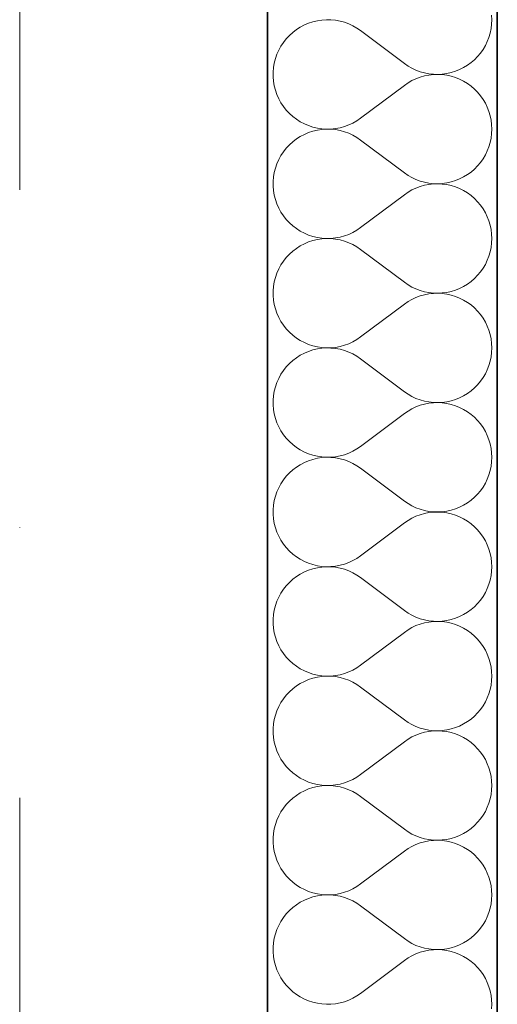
# Model space of a CAD drawing. Header units: millimetres. Extents: x -34676 to 172266, y 39940 to 476087.
# Tile 140 of 256: x 50058 to 50308, y 291950 to 292465. Entities that reach past the tile are written whole.
import ezdxf

# ---------------------------------------------------------------- set-up
doc = ezdxf.new("R2010")
doc.units = ezdxf.units.MM
doc.header["$MEASUREMENT"] = 0
doc.linetypes.add('Kropki i Kreski', pattern=[6.702778, 3.527778, -1.763889, 0, -1.411111])
for name, color, linetype in [('#podkład', 252, 'Continuous'), ('- A - ocieplenie', 7, 'Continuous'), ('Konstrukcja - Siatka mod', 7, 'Continuous'), ('Konstrukcja - Ściany zewnętrzne', 7, 'Continuous')]:
    doc.layers.add(name, color=color, linetype=linetype)

# ---------------------------------------------------------------- blocks, each defined once
blk = doc.blocks.new('UHYGFFFF')
at = {"layer": '- A - ocieplenie', "color": 252, "linetype": 'Continuous', "lineweight": 35, "ltscale": 100}
for p, q in [((49917.1, 396062.63), (49917.1, 399445.2)), ((49797.1, 399325.2), (49797.1, 396062.63))]:
    blk.add_line(p, q, dxfattribs=at)
at = {"layer": '- A - ocieplenie', "color": 252, "linetype": 'Continuous', "lineweight": 13, "ltscale": 100}
for p, q in [((49823.07, 398604.13), (49820.75, 398603.58)), ((49825.43, 398604.49), (49823.07, 398604.13)), ((49827.81, 398604.65), (49825.43, 398604.49)), ((49830.2, 398604.61), (49827.81, 398604.65)), ((49832.57, 398604.37), (49830.2, 398604.61)), ((49834.92, 398603.93), (49832.57, 398604.37)), ((49914.24, 398604.66), (49914.14, 398607)), ((49914.14, 398602.32), (49914.24, 398604.66)), ((49812.16, 398599.51), (49810.26, 398598.06)), ((49814.17, 398600.79), (49812.16, 398599.51)), ((49816.28, 398601.9), (49814.17, 398600.79)), ((49818.48, 398602.84), (49816.28, 398601.9)), ((49820.75, 398603.58), (49818.48, 398602.84)), ((49837.22, 398603.3), (49834.92, 398603.93)), ((49839.46, 398602.48), (49837.22, 398603.3)), ((49841.63, 398601.48), (49839.46, 398602.48)), ((49843.7, 398600.3), (49841.63, 398601.48)), ((49845.67, 398598.94), (49843.7, 398600.3)), ((49845.67, 398598.94), (49868.52, 398581.8)), ((49913.38, 398597.7), (49913.86, 398599.99)), ((49913.86, 398599.99), (49914.14, 398602.32)), ((49806.86, 398594.72), (49805.38, 398592.84)), ((49808.49, 398596.46), (49806.86, 398594.72)), ((49810.26, 398598.06), (49808.49, 398596.46)), ((49911.87, 398593.27), (49912.72, 398595.45)), ((49912.72, 398595.45), (49913.38, 398597.7)), ((49802.92, 398588.76), (49801.95, 398586.58)), ((49804.06, 398590.85), (49802.92, 398588.76)), ((49805.38, 398592.84), (49804.06, 398590.85)), ((49908.31, 398587.23), (49909.66, 398589.14)), ((49909.66, 398589.14), (49910.85, 398591.16)), ((49910.85, 398591.16), (49911.87, 398593.27)), ((49801.17, 398584.33), (49800.57, 398582.01)), ((49801.95, 398586.58), (49801.17, 398584.33)), ((49903.38, 398582.24), (49905.16, 398583.77)), ((49905.16, 398583.77), (49906.8, 398585.43)), ((49906.8, 398585.43), (49908.31, 398587.23)), ((49800.18, 398579.66), (49799.98, 398577.28)), ((49800.57, 398582.01), (49800.18, 398579.66)), ((49868.52, 398581.8), (49870.45, 398580.47)), ((49870.45, 398580.47), (49872.49, 398579.31)), ((49872.49, 398579.31), (49874.61, 398578.32)), ((49895.21, 398577.73), (49897.39, 398578.6)), ((49897.39, 398578.6), (49899.48, 398579.65)), ((49899.48, 398579.65), (49901.48, 398580.87)), ((49901.48, 398580.87), (49903.38, 398582.24)), ((49799.98, 398577.28), (49799.98, 398574.89)), ((49799.98, 398574.89), (49800.18, 398572.52)), ((49874.61, 398573.86), (49872.49, 398572.87)), ((49874.61, 398578.32), (49876.8, 398577.5)), ((49876.8, 398574.68), (49874.61, 398573.86)), ((49876.8, 398577.5), (49879.06, 398576.86)), ((49879.06, 398575.31), (49876.8, 398574.68)), ((49879.06, 398576.86), (49881.36, 398576.41)), ((49881.36, 398575.76), (49879.06, 398575.31)), ((49881.36, 398576.41), (49883.69, 398576.16)), ((49883.69, 398576.02), (49881.36, 398575.76)), ((49883.69, 398576.16), (49886.03, 398576.09)), ((49886.03, 398576.09), (49883.69, 398576.02)), ((49886.03, 398576.09), (49888.37, 398576.22)), ((49888.37, 398575.96), (49886.03, 398576.09)), ((49888.37, 398576.22), (49890.69, 398576.53)), ((49890.69, 398575.64), (49888.37, 398575.96)), ((49890.69, 398576.53), (49892.97, 398577.04)), ((49892.97, 398575.14), (49890.69, 398575.64)), ((49892.97, 398577.04), (49895.21, 398577.73)), ((49895.21, 398574.45), (49892.97, 398575.14)), ((49897.39, 398573.57), (49895.21, 398574.45)), ((49899.48, 398572.53), (49897.39, 398573.57)), ((49800.18, 398572.52), (49800.57, 398570.16)), ((49800.57, 398570.16), (49801.17, 398567.85)), ((49845.67, 398553.23), (49868.52, 398570.37)), ((49870.45, 398571.7), (49868.52, 398570.37)), ((49872.49, 398572.87), (49870.45, 398571.7)), ((49901.48, 398571.31), (49899.48, 398572.53)), ((49903.38, 398569.93), (49901.48, 398571.31)), ((49905.16, 398568.41), (49903.38, 398569.93)), ((49906.8, 398566.74), (49905.16, 398568.41)), ((49801.17, 398567.85), (49801.95, 398565.6)), ((49801.95, 398565.6), (49802.92, 398563.41)), ((49802.92, 398563.41), (49804.06, 398561.32)), ((49908.31, 398564.95), (49906.8, 398566.74)), ((49909.66, 398563.03), (49908.31, 398564.95)), ((49910.85, 398561.01), (49909.66, 398563.03)), ((49804.06, 398561.32), (49805.38, 398559.33)), ((49805.38, 398559.33), (49806.86, 398557.46)), ((49911.87, 398558.91), (49910.85, 398561.01)), ((49912.72, 398556.72), (49911.87, 398558.91)), ((49806.86, 398557.46), (49808.49, 398555.72)), ((49808.49, 398555.72), (49810.26, 398554.11)), ((49810.26, 398554.11), (49812.16, 398552.67)), ((49812.16, 398552.67), (49814.17, 398551.38)), ((49843.7, 398551.88), (49845.67, 398553.23)), ((49913.38, 398554.48), (49912.72, 398556.72)), ((49913.86, 398552.18), (49913.38, 398554.48)), ((49814.17, 398551.38), (49816.28, 398550.27)), ((49816.28, 398550.27), (49818.48, 398549.34)), ((49818.48, 398549.34), (49820.75, 398548.59)), ((49820.75, 398548.59), (49823.07, 398548.04)), ((49823.07, 398548.04), (49825.43, 398547.68)), ((49825.43, 398547.68), (49827.81, 398547.53)), ((49827.81, 398547.51), (49825.43, 398547.35)), ((49827.81, 398547.53), (49830.2, 398547.57)), ((49830.2, 398547.47), (49827.81, 398547.51)), ((49830.2, 398547.57), (49832.57, 398547.8)), ((49832.57, 398547.8), (49834.92, 398548.24)), ((49834.92, 398548.24), (49837.22, 398548.87)), ((49837.22, 398548.87), (49839.46, 398549.69)), ((49839.46, 398549.69), (49841.63, 398550.7)), ((49841.63, 398550.7), (49843.7, 398551.88)), ((49914.14, 398549.86), (49913.86, 398552.18)), ((49914.24, 398547.52), (49914.14, 398549.86)), ((49914.14, 398545.18), (49914.24, 398547.52)), ((49812.16, 398542.37), (49810.26, 398540.92)), ((49814.17, 398543.65), (49812.16, 398542.37)), ((49816.28, 398544.76), (49814.17, 398543.65)), ((49818.48, 398545.69), (49816.28, 398544.76)), ((49820.75, 398546.44), (49818.48, 398545.69)), ((49823.07, 398546.99), (49820.75, 398546.44)), ((49825.43, 398547.35), (49823.07, 398546.99)), ((49832.57, 398547.23), (49830.2, 398547.47)), ((49834.92, 398546.79), (49832.57, 398547.23)), ((49837.22, 398546.16), (49834.92, 398546.79)), ((49839.46, 398545.34), (49837.22, 398546.16)), ((49841.63, 398544.34), (49839.46, 398545.34)), ((49843.7, 398543.15), (49841.63, 398544.34)), ((49845.67, 398541.8), (49843.7, 398543.15)), ((49913.38, 398540.56), (49913.86, 398542.85)), ((49913.86, 398542.85), (49914.14, 398545.18)), ((49806.86, 398537.57), (49805.38, 398535.7)), ((49808.49, 398539.32), (49806.86, 398537.57)), ((49810.26, 398540.92), (49808.49, 398539.32)), ((49845.67, 398541.8), (49868.52, 398524.66)), ((49911.87, 398536.13), (49912.72, 398538.31)), ((49912.72, 398538.31), (49913.38, 398540.56)), ((49804.06, 398533.71), (49802.92, 398531.62)), ((49805.38, 398535.7), (49804.06, 398533.71)), ((49909.66, 398532), (49910.85, 398534.02)), ((49910.85, 398534.02), (49911.87, 398536.13)), ((49801.17, 398527.18), (49800.57, 398524.87)), ((49801.95, 398529.44), (49801.17, 398527.18)), ((49802.92, 398531.62), (49801.95, 398529.44)), ((49905.16, 398526.62), (49906.8, 398528.29)), ((49906.8, 398528.29), (49908.31, 398530.09)), ((49908.31, 398530.09), (49909.66, 398532)), ((49800.18, 398522.52), (49799.98, 398520.14)), ((49800.57, 398524.87), (49800.18, 398522.52)), ((49868.52, 398524.66), (49870.45, 398523.33)), ((49870.45, 398523.33), (49872.49, 398522.17)), ((49872.49, 398522.17), (49874.61, 398521.17)), ((49897.39, 398521.46), (49899.48, 398522.51)), ((49899.48, 398522.51), (49901.48, 398523.72)), ((49901.48, 398523.72), (49903.38, 398525.1)), ((49903.38, 398525.1), (49905.16, 398526.62)), ((49799.98, 398520.14), (49799.98, 398517.75)), ((49799.98, 398517.75), (49800.18, 398515.37)), ((49874.61, 398516.72), (49872.49, 398515.72)), ((49874.61, 398521.17), (49876.8, 398520.35)), ((49876.8, 398517.54), (49874.61, 398516.72)), ((49876.8, 398520.35), (49879.06, 398519.72)), ((49879.06, 398518.17), (49876.8, 398517.54)), ((49879.06, 398519.72), (49881.36, 398519.27)), ((49881.36, 398518.62), (49879.06, 398518.17)), ((49881.36, 398519.27), (49883.69, 398519.01)), ((49883.69, 398518.88), (49881.36, 398518.62)), ((49883.69, 398519.01), (49886.03, 398518.95)), ((49886.03, 398518.94), (49883.69, 398518.88)), ((49886.03, 398518.95), (49888.37, 398519.07)), ((49888.37, 398518.82), (49886.03, 398518.94)), ((49888.37, 398519.07), (49890.69, 398519.39)), ((49890.69, 398518.5), (49888.37, 398518.82)), ((49890.69, 398519.39), (49892.97, 398519.9)), ((49892.97, 398517.99), (49890.69, 398518.5)), ((49892.97, 398519.9), (49895.21, 398520.59)), ((49895.21, 398517.3), (49892.97, 398517.99)), ((49895.21, 398520.59), (49897.39, 398521.46)), ((49897.39, 398516.43), (49895.21, 398517.3)), ((49800.18, 398515.37), (49800.57, 398513.02)), ((49800.57, 398513.02), (49801.17, 398510.71)), ((49845.67, 398496.09), (49868.52, 398513.23)), ((49870.45, 398514.56), (49868.52, 398513.23)), ((49872.49, 398515.72), (49870.45, 398514.56)), ((49899.48, 398515.38), (49897.39, 398516.43)), ((49901.48, 398514.17), (49899.48, 398515.38)), ((49903.38, 398512.79), (49901.48, 398514.17)), ((49905.16, 398511.27), (49903.38, 398512.79)), ((49801.17, 398510.71), (49801.95, 398508.45)), ((49801.95, 398508.45), (49802.92, 398506.27)), ((49906.8, 398509.6), (49905.16, 398511.27)), ((49908.31, 398507.8), (49906.8, 398509.6)), ((49909.66, 398505.89), (49908.31, 398507.8)), ((49802.92, 398506.27), (49804.06, 398504.18)), ((49804.06, 398504.18), (49805.38, 398502.19)), ((49805.38, 398502.19), (49806.86, 398500.32)), ((49910.85, 398503.87), (49909.66, 398505.89)), ((49911.87, 398501.76), (49910.85, 398503.87)), ((49912.72, 398499.58), (49911.87, 398501.76)), ((49806.86, 398500.32), (49808.49, 398498.57)), ((49808.49, 398498.57), (49810.26, 398496.97)), ((49810.26, 398496.97), (49812.16, 398495.52)), ((49843.7, 398494.74), (49845.67, 398496.09)), ((49913.38, 398497.33), (49912.72, 398499.58)), ((49913.86, 398495.04), (49913.38, 398497.33)), ((49812.16, 398495.52), (49814.17, 398494.24)), ((49814.17, 398494.24), (49816.28, 398493.13)), ((49816.28, 398493.13), (49818.48, 398492.2)), ((49818.48, 398492.2), (49820.75, 398491.45)), ((49820.75, 398491.45), (49823.07, 398490.9)), ((49823.07, 398490.9), (49825.43, 398490.54)), ((49832.57, 398490.66), (49834.92, 398491.1)), ((49834.92, 398491.1), (49837.22, 398491.73)), ((49837.22, 398491.73), (49839.46, 398492.55)), ((49839.46, 398492.55), (49841.63, 398493.55)), ((49841.63, 398493.55), (49843.7, 398494.74)), ((49914.14, 398492.71), (49913.86, 398495.04)), ((49914.24, 398490.37), (49914.14, 398492.71)), ((49814.17, 398486.51), (49812.16, 398485.22)), ((49816.28, 398487.62), (49814.17, 398486.51)), ((49818.48, 398488.55), (49816.28, 398487.62)), ((49820.75, 398489.29), (49818.48, 398488.55)), ((49823.07, 398489.85), (49820.75, 398489.29)), ((49825.43, 398490.21), (49823.07, 398489.85)), ((49825.43, 398490.54), (49827.81, 398490.38)), ((49827.81, 398490.36), (49825.43, 398490.21)), ((49827.81, 398490.38), (49830.2, 398490.42)), ((49830.2, 398490.32), (49827.81, 398490.36)), ((49830.2, 398490.42), (49832.57, 398490.66)), ((49832.57, 398490.09), (49830.2, 398490.32)), ((49834.92, 398489.65), (49832.57, 398490.09)), ((49837.22, 398489.02), (49834.92, 398489.65)), ((49839.46, 398488.2), (49837.22, 398489.02)), ((49841.63, 398487.19), (49839.46, 398488.2)), ((49843.7, 398486.01), (49841.63, 398487.19)), ((49845.67, 398484.66), (49843.7, 398486.01)), ((49913.86, 398485.71), (49914.14, 398488.03)), ((49914.14, 398488.03), (49914.24, 398490.37)), ((49808.49, 398482.17), (49806.86, 398480.43)), ((49810.26, 398483.78), (49808.49, 398482.17)), ((49812.16, 398485.22), (49810.26, 398483.78)), ((49845.67, 398484.66), (49868.52, 398467.52)), ((49911.87, 398478.98), (49912.72, 398481.17)), ((49912.72, 398481.17), (49913.38, 398483.41)), ((49913.38, 398483.41), (49913.86, 398485.71)), ((49804.06, 398476.57), (49802.92, 398474.48)), ((49805.38, 398478.56), (49804.06, 398476.57)), ((49806.86, 398480.43), (49805.38, 398478.56)), ((49909.66, 398474.86), (49910.85, 398476.88)), ((49910.85, 398476.88), (49911.87, 398478.98)), ((49801.95, 398472.29), (49801.17, 398470.04)), ((49802.92, 398474.48), (49801.95, 398472.29)), ((49905.16, 398469.48), (49906.8, 398471.15)), ((49906.8, 398471.15), (49908.31, 398472.94)), ((49908.31, 398472.94), (49909.66, 398474.86)), ((49800.18, 398465.37), (49799.98, 398463)), ((49800.57, 398467.73), (49800.18, 398465.37)), ((49801.17, 398470.04), (49800.57, 398467.73)), ((49868.52, 398467.52), (49870.45, 398466.19)), ((49870.45, 398466.19), (49872.49, 398465.02)), ((49897.39, 398464.32), (49899.48, 398465.36)), ((49899.48, 398465.36), (49901.48, 398466.58)), ((49901.48, 398466.58), (49903.38, 398467.96)), ((49903.38, 398467.96), (49905.16, 398469.48)), ((49799.98, 398463), (49799.98, 398460.61)), ((49799.98, 398460.61), (49800.18, 398458.23)), ((49872.49, 398465.02), (49874.61, 398464.03)), ((49874.61, 398464.03), (49876.8, 398463.21)), ((49876.8, 398460.39), (49874.61, 398459.57)), ((49876.8, 398463.21), (49879.06, 398462.58)), ((49879.06, 398461.03), (49876.8, 398460.39)), ((49879.06, 398462.58), (49881.36, 398462.13)), ((49881.36, 398461.48), (49879.06, 398461.03)), ((49881.36, 398462.13), (49883.69, 398461.87)), ((49883.69, 398461.73), (49881.36, 398461.48)), ((49883.69, 398461.87), (49886.03, 398461.8)), ((49886.03, 398461.8), (49883.69, 398461.73)), ((49886.03, 398461.8), (49888.37, 398461.93)), ((49888.37, 398461.67), (49886.03, 398461.8)), ((49888.37, 398461.93), (49890.69, 398462.25)), ((49890.69, 398461.36), (49888.37, 398461.67)), ((49890.69, 398462.25), (49892.97, 398462.75)), ((49892.97, 398460.85), (49890.69, 398461.36)), ((49892.97, 398462.75), (49895.21, 398463.44)), ((49895.21, 398460.16), (49892.97, 398460.85)), ((49895.21, 398463.44), (49897.39, 398464.32)), ((49897.39, 398459.29), (49895.21, 398460.16)), ((49800.18, 398458.23), (49800.57, 398455.88)), ((49800.57, 398455.88), (49801.17, 398453.56)), ((49845.67, 398438.94), (49868.52, 398456.09)), ((49870.45, 398457.42), (49868.52, 398456.09)), ((49872.49, 398458.58), (49870.45, 398457.42)), ((49874.61, 398459.57), (49872.49, 398458.58)), ((49899.48, 398458.24), (49897.39, 398459.29)), ((49901.48, 398457.02), (49899.48, 398458.24)), ((49903.38, 398455.65), (49901.48, 398457.02)), ((49905.16, 398454.12), (49903.38, 398455.65)), ((49801.17, 398453.56), (49801.95, 398451.31)), ((49801.95, 398451.31), (49802.92, 398449.13)), ((49906.8, 398452.46), (49905.16, 398454.12)), ((49908.31, 398450.66), (49906.8, 398452.46)), ((49909.66, 398448.75), (49908.31, 398450.66)), ((49802.92, 398449.13), (49804.06, 398447.04)), ((49804.06, 398447.04), (49805.38, 398445.05)), ((49805.38, 398445.05), (49806.86, 398443.17)), ((49910.85, 398446.73), (49909.66, 398448.75)), ((49911.87, 398444.62), (49910.85, 398446.73)), ((49912.72, 398442.44), (49911.87, 398444.62)), ((49806.86, 398443.17), (49808.49, 398441.43)), ((49808.49, 398441.43), (49810.26, 398439.83)), ((49810.26, 398439.83), (49812.16, 398438.38)), ((49913.38, 398440.19), (49912.72, 398442.44)), ((49913.86, 398437.9), (49913.38, 398440.19)), ((49812.16, 398438.38), (49814.17, 398437.1)), ((49814.17, 398437.1), (49816.28, 398435.99)), ((49816.28, 398435.99), (49818.48, 398435.05)), ((49818.48, 398435.05), (49820.75, 398434.31)), ((49834.92, 398433.96), (49837.22, 398434.59)), ((49837.22, 398434.59), (49839.46, 398435.41)), ((49839.46, 398435.41), (49841.63, 398436.41)), ((49841.63, 398436.41), (49843.7, 398437.59)), ((49843.7, 398437.59), (49845.67, 398438.94)), ((49914.14, 398435.57), (49913.86, 398437.9)), ((49914.24, 398433.23), (49914.14, 398435.57)), ((49814.17, 398429.36), (49812.16, 398428.08)), ((49816.28, 398430.48), (49814.17, 398429.36)), ((49818.48, 398431.41), (49816.28, 398430.48)), ((49820.75, 398432.15), (49818.48, 398431.41)), ((49820.75, 398434.31), (49823.07, 398433.76)), ((49823.07, 398432.71), (49820.75, 398432.15)), ((49823.07, 398433.76), (49825.43, 398433.4)), ((49825.43, 398433.06), (49823.07, 398432.71)), ((49825.43, 398433.4), (49827.81, 398433.24)), ((49827.81, 398433.22), (49825.43, 398433.06)), ((49827.81, 398433.24), (49830.2, 398433.28)), ((49830.2, 398433.18), (49827.81, 398433.22)), ((49830.2, 398433.28), (49832.57, 398433.52)), ((49832.57, 398432.94), (49830.2, 398433.18)), ((49832.57, 398433.52), (49834.92, 398433.96)), ((49834.92, 398432.51), (49832.57, 398432.94)), ((49837.22, 398431.88), (49834.92, 398432.51)), ((49839.46, 398431.05), (49837.22, 398431.88)), ((49841.63, 398430.05), (49839.46, 398431.05)), ((49843.7, 398428.87), (49841.63, 398430.05)), ((49913.86, 398428.57), (49914.14, 398430.89)), ((49914.14, 398430.89), (49914.24, 398433.23)), ((49808.49, 398425.03), (49806.86, 398423.29)), ((49810.26, 398426.63), (49808.49, 398425.03)), ((49812.16, 398428.08), (49810.26, 398426.63)), ((49845.67, 398427.52), (49843.7, 398428.87)), ((49845.67, 398427.52), (49868.52, 398410.37)), ((49912.72, 398424.03), (49913.38, 398426.27)), ((49913.38, 398426.27), (49913.86, 398428.57)), ((49804.06, 398419.43), (49802.92, 398417.33)), ((49805.38, 398421.42), (49804.06, 398419.43)), ((49806.86, 398423.29), (49805.38, 398421.42)), ((49909.66, 398417.71), (49910.85, 398419.73)), ((49910.85, 398419.73), (49911.87, 398421.84)), ((49911.87, 398421.84), (49912.72, 398424.03)), ((49801.95, 398415.15), (49801.17, 398412.9)), ((49802.92, 398417.33), (49801.95, 398415.15)), ((49905.16, 398412.34), (49906.8, 398414.01)), ((49906.8, 398414.01), (49908.31, 398415.8)), ((49908.31, 398415.8), (49909.66, 398417.71)), ((49800.57, 398410.58), (49800.18, 398408.23)), ((49801.17, 398412.9), (49800.57, 398410.58)), ((49868.52, 398410.37), (49870.45, 398409.05)), ((49870.45, 398409.05), (49872.49, 398407.88)), ((49899.48, 398408.22), (49901.48, 398409.44)), ((49901.48, 398409.44), (49903.38, 398410.81)), ((49903.38, 398410.81), (49905.16, 398412.34)), ((49800.18, 398408.23), (49799.98, 398405.85)), ((49799.98, 398405.85), (49799.98, 398403.47)), ((49872.49, 398407.88), (49874.61, 398406.89)), ((49874.61, 398406.89), (49876.8, 398406.07)), ((49876.8, 398406.07), (49879.06, 398405.43)), ((49879.06, 398403.88), (49876.8, 398403.25)), ((49879.06, 398405.43), (49881.36, 398404.99)), ((49881.36, 398404.33), (49879.06, 398403.88)), ((49881.36, 398404.99), (49883.69, 398404.73)), ((49883.69, 398404.59), (49881.36, 398404.33)), ((49883.69, 398404.73), (49886.03, 398404.66)), ((49886.03, 398404.66), (49883.69, 398404.59)), ((49886.03, 398404.66), (49888.37, 398404.79)), ((49888.37, 398404.53), (49886.03, 398404.66)), ((49888.37, 398404.79), (49890.69, 398405.1)), ((49890.69, 398404.21), (49888.37, 398404.53)), ((49890.69, 398405.1), (49892.97, 398405.61)), ((49892.97, 398403.71), (49890.69, 398404.21)), ((49892.97, 398405.61), (49895.21, 398406.3)), ((49895.21, 398403.02), (49892.97, 398403.71)), ((49895.21, 398406.3), (49897.39, 398407.17)), ((49897.39, 398407.17), (49899.48, 398408.22)), ((49799.98, 398403.47), (49800.18, 398401.09)), ((49800.18, 398401.09), (49800.57, 398398.73)), ((49800.57, 398398.73), (49801.17, 398396.42)), ((49845.67, 398381.8), (49868.52, 398398.94)), ((49870.45, 398400.27), (49868.52, 398398.94)), ((49872.49, 398401.44), (49870.45, 398400.27)), ((49874.61, 398402.43), (49872.49, 398401.44)), ((49876.8, 398403.25), (49874.61, 398402.43)), ((49897.39, 398402.15), (49895.21, 398403.02)), ((49899.48, 398401.1), (49897.39, 398402.15)), ((49901.48, 398399.88), (49899.48, 398401.1)), ((49903.38, 398398.51), (49901.48, 398399.88)), ((49905.16, 398396.98), (49903.38, 398398.51)), ((49801.17, 398396.42), (49801.95, 398394.17)), ((49801.95, 398394.17), (49802.92, 398391.99)), ((49906.8, 398395.31), (49905.16, 398396.98)), ((49908.31, 398393.52), (49906.8, 398395.31)), ((49909.66, 398391.6), (49908.31, 398393.52)), ((49802.92, 398391.99), (49804.06, 398389.89)), ((49804.06, 398389.89), (49805.38, 398387.9)), ((49910.85, 398389.59), (49909.66, 398391.6)), ((49911.87, 398387.48), (49910.85, 398389.59)), ((49805.38, 398387.9), (49806.86, 398386.03)), ((49806.86, 398386.03), (49808.49, 398384.29)), ((49808.49, 398384.29), (49810.26, 398382.69)), ((49912.72, 398385.29), (49911.87, 398387.48)), ((49913.38, 398383.05), (49912.72, 398385.29)), ((49913.86, 398380.75), (49913.38, 398383.05)), ((49810.26, 398382.69), (49812.16, 398381.24)), ((49812.16, 398381.24), (49814.17, 398379.95)), ((49814.17, 398379.95), (49816.28, 398378.84)), ((49816.28, 398378.84), (49818.48, 398377.91)), ((49818.48, 398377.91), (49820.75, 398377.17)), ((49837.22, 398377.44), (49839.46, 398378.26)), ((49839.46, 398378.26), (49841.63, 398379.27)), ((49841.63, 398379.27), (49843.7, 398380.45)), ((49843.7, 398380.45), (49845.67, 398381.8)), ((49914.14, 398378.43), (49913.86, 398380.75)), ((49914.24, 398376.09), (49914.14, 398378.43)), ((49816.28, 398373.33), (49814.17, 398372.22)), ((49818.48, 398374.26), (49816.28, 398373.33)), ((49820.75, 398375.01), (49818.48, 398374.26)), ((49820.75, 398377.17), (49823.07, 398376.61)), ((49823.07, 398375.56), (49820.75, 398375.01)), ((49823.07, 398376.61), (49825.43, 398376.26)), ((49825.43, 398375.92), (49823.07, 398375.56)), ((49825.43, 398376.26), (49827.81, 398376.1)), ((49827.81, 398376.08), (49825.43, 398375.92)), ((49827.81, 398376.1), (49830.2, 398376.14)), ((49830.2, 398376.04), (49827.81, 398376.08)), ((49830.2, 398376.14), (49832.57, 398376.38)), ((49832.57, 398375.8), (49830.2, 398376.04)), ((49832.57, 398376.38), (49834.92, 398376.81)), ((49834.92, 398375.36), (49832.57, 398375.8)), ((49834.92, 398376.81), (49837.22, 398377.44)), ((49837.22, 398374.73), (49834.92, 398375.36)), ((49839.46, 398373.91), (49837.22, 398374.73)), ((49841.63, 398372.91), (49839.46, 398373.91)), ((49843.7, 398371.72), (49841.63, 398372.91)), ((49913.86, 398371.42), (49914.14, 398373.75)), ((49914.14, 398373.75), (49914.24, 398376.09)), ((49808.49, 398367.89), (49806.86, 398366.15)), ((49810.26, 398369.49), (49808.49, 398367.89)), ((49812.16, 398370.94), (49810.26, 398369.49)), ((49814.17, 398372.22), (49812.16, 398370.94)), ((49845.67, 398370.37), (49843.7, 398371.72)), ((49845.67, 398370.37), (49868.52, 398353.23)), ((49912.72, 398366.88), (49913.38, 398369.13)), ((49913.38, 398369.13), (49913.86, 398371.42)), ((49805.38, 398364.27), (49804.06, 398362.28)), ((49806.86, 398366.15), (49805.38, 398364.27)), ((49909.66, 398360.57), (49910.85, 398362.59)), ((49910.85, 398362.59), (49911.87, 398364.7)), ((49911.87, 398364.7), (49912.72, 398366.88)), ((49801.95, 398358.01), (49801.17, 398355.75)), ((49802.92, 398360.19), (49801.95, 398358.01)), ((49804.06, 398362.28), (49802.92, 398360.19)), ((49906.8, 398356.86), (49908.31, 398358.66)), ((49908.31, 398358.66), (49909.66, 398360.57)), ((49800.57, 398353.44), (49800.18, 398351.09)), ((49801.17, 398355.75), (49800.57, 398353.44)), ((49868.52, 398353.23), (49870.45, 398351.9)), ((49899.48, 398351.08), (49901.48, 398352.29)), ((49901.48, 398352.29), (49903.38, 398353.67)), ((49903.38, 398353.67), (49905.16, 398355.2)), ((49905.16, 398355.2), (49906.8, 398356.86)), ((49800.18, 398351.09), (49799.98, 398348.71)), ((49799.98, 398348.71), (49799.98, 398346.32)), ((49870.45, 398351.9), (49872.49, 398350.74)), ((49872.49, 398350.74), (49874.61, 398349.74)), ((49874.61, 398349.74), (49876.8, 398348.93)), ((49876.8, 398348.93), (49879.06, 398348.29)), ((49879.06, 398348.29), (49881.36, 398347.84)), ((49881.36, 398347.19), (49879.06, 398346.74)), ((49881.36, 398347.84), (49883.69, 398347.59)), ((49883.69, 398347.45), (49881.36, 398347.19)), ((49883.69, 398347.59), (49886.03, 398347.52)), ((49886.03, 398347.51), (49883.69, 398347.45)), ((49886.03, 398347.52), (49888.37, 398347.64)), ((49888.37, 398347.39), (49886.03, 398347.51)), ((49888.37, 398347.64), (49890.69, 398347.96)), ((49890.69, 398347.07), (49888.37, 398347.39)), ((49890.69, 398347.96), (49892.97, 398348.47)), ((49892.97, 398346.57), (49890.69, 398347.07)), ((49892.97, 398348.47), (49895.21, 398349.16)), ((49895.21, 398349.16), (49897.39, 398350.03)), ((49897.39, 398350.03), (49899.48, 398351.08)), ((49799.98, 398346.32), (49800.18, 398343.94)), ((49800.18, 398343.94), (49800.57, 398341.59)), ((49845.67, 398324.66), (49868.52, 398341.8)), ((49870.45, 398343.13), (49868.52, 398341.8)), ((49872.49, 398344.29), (49870.45, 398343.13)), ((49874.61, 398345.29), (49872.49, 398344.29)), ((49876.8, 398346.11), (49874.61, 398345.29)), ((49879.06, 398346.74), (49876.8, 398346.11)), ((49895.21, 398345.87), (49892.97, 398346.57)), ((49897.39, 398345), (49895.21, 398345.87)), ((49899.48, 398343.95), (49897.39, 398345)), ((49901.48, 398342.74), (49899.48, 398343.95)), ((49903.38, 398341.36), (49901.48, 398342.74)), ((49800.57, 398341.59), (49801.17, 398339.28)), ((49801.17, 398339.28), (49801.95, 398337.02)), ((49801.95, 398337.02), (49802.92, 398334.84)), ((49905.16, 398339.84), (49903.38, 398341.36)), ((49906.8, 398338.17), (49905.16, 398339.84)), ((49908.31, 398336.37), (49906.8, 398338.17)), ((49802.92, 398334.84), (49804.06, 398332.75)), ((49804.06, 398332.75), (49805.38, 398330.76)), ((49909.66, 398334.46), (49908.31, 398336.37)), ((49910.85, 398332.44), (49909.66, 398334.46)), ((49911.87, 398330.34), (49910.85, 398332.44)), ((49805.38, 398330.76), (49806.86, 398328.89)), ((49806.86, 398328.89), (49808.49, 398327.14)), ((49808.49, 398327.14), (49810.26, 398325.54)), ((49912.72, 398328.15), (49911.87, 398330.34)), ((49913.38, 398325.9), (49912.72, 398328.15)), ((49810.26, 398325.54), (49812.16, 398324.1)), ((49812.16, 398324.1), (49814.17, 398322.81)), ((49814.17, 398322.81), (49816.28, 398321.7)), ((49816.28, 398321.7), (49818.48, 398320.77)), ((49839.46, 398321.12), (49841.63, 398322.13)), ((49841.63, 398322.13), (49843.7, 398323.31)), ((49843.7, 398323.31), (49845.67, 398324.66)), ((49913.86, 398323.61), (49913.38, 398325.9)), ((49914.14, 398321.29), (49913.86, 398323.61)), ((49914.24, 398318.94), (49914.14, 398321.29)), ((49816.28, 398316.19), (49814.17, 398315.08)), ((49818.48, 398317.12), (49816.28, 398316.19)), ((49818.48, 398320.77), (49820.75, 398320.02)), ((49820.75, 398317.87), (49818.48, 398317.12)), ((49820.75, 398320.02), (49823.07, 398319.47)), ((49823.07, 398318.42), (49820.75, 398317.87)), ((49823.07, 398319.47), (49825.43, 398319.11)), ((49825.43, 398318.78), (49823.07, 398318.42)), ((49825.43, 398319.11), (49827.81, 398318.95)), ((49827.81, 398318.94), (49825.43, 398318.78)), ((49827.81, 398318.95), (49830.2, 398318.99)), ((49830.2, 398318.9), (49827.81, 398318.94)), ((49830.2, 398318.99), (49832.57, 398319.23)), ((49832.57, 398318.66), (49830.2, 398318.9)), ((49832.57, 398319.23), (49834.92, 398319.67)), ((49834.92, 398318.22), (49832.57, 398318.66)), ((49834.92, 398319.67), (49837.22, 398320.3)), ((49837.22, 398317.59), (49834.92, 398318.22)), ((49837.22, 398320.3), (49839.46, 398321.12)), ((49839.46, 398316.77), (49837.22, 398317.59)), ((49841.63, 398315.76), (49839.46, 398316.77)), ((49913.86, 398314.28), (49914.14, 398316.6)), ((49914.14, 398316.6), (49914.24, 398318.94)), ((49810.26, 398312.35), (49808.49, 398310.75)), ((49812.16, 398313.79), (49810.26, 398312.35)), ((49814.17, 398315.08), (49812.16, 398313.79)), ((49843.7, 398314.58), (49841.63, 398315.76)), ((49845.67, 398313.23), (49843.7, 398314.58)), ((49845.67, 398313.23), (49868.52, 398296.09)), ((49912.72, 398309.74), (49913.38, 398311.99)), ((49913.38, 398311.99), (49913.86, 398314.28)), ((49805.38, 398307.13), (49804.06, 398305.14)), ((49806.86, 398309), (49805.38, 398307.13)), ((49808.49, 398310.75), (49806.86, 398309)), ((49910.85, 398305.45), (49911.87, 398307.55)), ((49911.87, 398307.55), (49912.72, 398309.74)), ((49801.95, 398300.87), (49801.17, 398298.61)), ((49802.92, 398303.05), (49801.95, 398300.87)), ((49804.06, 398305.14), (49802.92, 398303.05)), ((49906.8, 398299.72), (49908.31, 398301.52)), ((49908.31, 398301.52), (49909.66, 398303.43)), ((49909.66, 398303.43), (49910.85, 398305.45)), ((49800.57, 398296.3), (49800.18, 398293.95)), ((49801.17, 398298.61), (49800.57, 398296.3)), ((49868.52, 398296.09), (49870.45, 398294.76)), ((49901.48, 398295.15), (49903.38, 398296.53)), ((49903.38, 398296.53), (49905.16, 398298.05)), ((49905.16, 398298.05), (49906.8, 398299.72)), ((49800.18, 398293.95), (49799.98, 398291.57)), ((49799.98, 398291.57), (49799.98, 398289.18)), ((49870.45, 398294.76), (49872.49, 398293.6)), ((49872.49, 398293.6), (49874.61, 398292.6)), ((49874.61, 398292.6), (49876.8, 398291.78)), ((49876.8, 398291.78), (49879.06, 398291.15)), ((49879.06, 398291.15), (49881.36, 398290.7)), ((49881.36, 398290.7), (49883.69, 398290.44)), ((49883.69, 398290.44), (49886.03, 398290.38)), ((49886.03, 398290.37), (49883.69, 398290.3)), ((49886.03, 398290.38), (49888.37, 398290.5)), ((49888.37, 398290.25), (49886.03, 398290.37)), ((49888.37, 398290.5), (49890.69, 398290.82)), ((49890.69, 398290.82), (49892.97, 398291.32)), ((49892.97, 398291.32), (49895.21, 398292.02)), ((49895.21, 398292.02), (49897.39, 398292.89)), ((49897.39, 398292.89), (49899.48, 398293.94)), ((49899.48, 398293.94), (49901.48, 398295.15)), ((49799.98, 398289.18), (49800.18, 398286.8)), ((49800.18, 398286.8), (49800.57, 398284.45)), ((49870.45, 398285.99), (49868.52, 398284.66)), ((49872.49, 398287.15), (49870.45, 398285.99)), ((49874.61, 398288.15), (49872.49, 398287.15)), ((49876.8, 398288.96), (49874.61, 398288.15)), ((49879.06, 398289.6), (49876.8, 398288.96)), ((49881.36, 398290.05), (49879.06, 398289.6)), ((49883.69, 398290.3), (49881.36, 398290.05)), ((49890.69, 398289.93), (49888.37, 398290.25)), ((49892.97, 398289.42), (49890.69, 398289.93)), ((49895.21, 398288.73), (49892.97, 398289.42)), ((49897.39, 398287.86), (49895.21, 398288.73)), ((49899.48, 398286.81), (49897.39, 398287.86)), ((49901.48, 398285.6), (49899.48, 398286.81)), ((49903.38, 398284.22), (49901.48, 398285.6)), ((49800.57, 398284.45), (49801.17, 398282.14)), ((49801.17, 398282.14), (49801.95, 398279.88)), ((49845.67, 398267.52), (49868.52, 398284.66)), ((49905.16, 398282.69), (49903.38, 398284.22)), ((49906.8, 398281.03), (49905.16, 398282.69)), ((49908.31, 398279.23), (49906.8, 398281.03)), ((49801.95, 398279.88), (49802.92, 398277.7)), ((49802.92, 398277.7), (49804.06, 398275.61)), ((49804.06, 398275.61), (49805.38, 398273.62)), ((49909.66, 398277.32), (49908.31, 398279.23)), ((49910.85, 398275.3), (49909.66, 398277.32)), ((49911.87, 398273.19), (49910.85, 398275.3)), ((49805.38, 398273.62), (49806.86, 398271.74)), ((49806.86, 398271.74), (49808.49, 398270)), ((49808.49, 398270), (49810.26, 398268.4)), ((49912.72, 398271.01), (49911.87, 398273.19)), ((49913.38, 398268.76), (49912.72, 398271.01)), ((49810.26, 398268.4), (49812.16, 398266.95)), ((49812.16, 398266.95), (49814.17, 398265.67)), ((49814.17, 398265.67), (49816.28, 398264.56)), ((49839.46, 398263.98), (49841.63, 398264.98)), ((49841.63, 398264.98), (49843.7, 398266.17)), ((49843.7, 398266.17), (49845.67, 398267.52)), ((49913.86, 398266.47), (49913.38, 398268.76)), ((49914.14, 398264.14), (49913.86, 398266.47)), ((49816.28, 398264.56), (49818.48, 398263.63)), ((49818.48, 398259.98), (49816.28, 398259.05)), ((49818.48, 398263.63), (49820.75, 398262.88)), ((49820.75, 398260.72), (49818.48, 398259.98)), ((49820.75, 398262.88), (49823.07, 398262.33)), ((49823.07, 398261.28), (49820.75, 398260.72)), ((49823.07, 398262.33), (49825.43, 398261.97)), ((49825.43, 398261.63), (49823.07, 398261.28)), ((49825.43, 398261.97), (49827.81, 398261.81)), ((49827.81, 398261.79), (49825.43, 398261.63)), ((49827.81, 398261.81), (49830.2, 398261.85)), ((49830.2, 398261.75), (49827.81, 398261.79)), ((49830.2, 398261.85), (49832.57, 398262.09)), ((49832.57, 398261.51), (49830.2, 398261.75)), ((49832.57, 398262.09), (49834.92, 398262.53)), ((49834.92, 398261.08), (49832.57, 398261.51)), ((49834.92, 398262.53), (49837.22, 398263.16)), ((49837.22, 398260.45), (49834.92, 398261.08)), ((49837.22, 398263.16), (49839.46, 398263.98)), ((49839.46, 398259.63), (49837.22, 398260.45)), ((49841.63, 398258.62), (49839.46, 398259.63)), ((49914.24, 398261.8), (49914.14, 398264.14)), ((49914.14, 398259.46), (49914.24, 398261.8)), ((49810.26, 398255.2), (49808.49, 398253.6)), ((49812.16, 398256.65), (49810.26, 398255.2)), ((49814.17, 398257.94), (49812.16, 398256.65)), ((49816.28, 398259.05), (49814.17, 398257.94)), ((49843.7, 398257.44), (49841.63, 398258.62)), ((49845.67, 398256.09), (49843.7, 398257.44)), ((49845.67, 398256.09), (49868.52, 398238.94)), ((49912.72, 398252.6), (49913.38, 398254.84)), ((49913.38, 398254.84), (49913.86, 398257.14)), ((49913.86, 398257.14), (49914.14, 398259.46)), ((49805.38, 398249.99), (49804.06, 398248)), ((49806.86, 398251.86), (49805.38, 398249.99)), ((49808.49, 398253.6), (49806.86, 398251.86)), ((49910.85, 398248.3), (49911.87, 398250.41)), ((49911.87, 398250.41), (49912.72, 398252.6)), ((49802.92, 398245.9), (49801.95, 398243.72)), ((49804.06, 398248), (49802.92, 398245.9)), ((49906.8, 398242.58), (49908.31, 398244.37)), ((49908.31, 398244.37), (49909.66, 398246.29)), ((49909.66, 398246.29), (49910.85, 398248.3)), ((49800.57, 398239.16), (49800.18, 398236.8)), ((49801.17, 398241.47), (49800.57, 398239.16)), ((49801.95, 398243.72), (49801.17, 398241.47)), ((49868.52, 398238.94), (49870.45, 398237.62)), ((49901.48, 398238.01), (49903.38, 398239.38)), ((49903.38, 398239.38), (49905.16, 398240.91)), ((49905.16, 398240.91), (49906.8, 398242.58)), ((49800.18, 398236.8), (49799.98, 398234.42)), ((49799.98, 398234.42), (49799.98, 398232.04)), ((49870.45, 398237.62), (49872.49, 398236.45)), ((49872.49, 398236.45), (49874.61, 398235.46)), ((49874.61, 398235.46), (49876.8, 398234.64)), ((49876.8, 398234.64), (49879.06, 398234.01)), ((49879.06, 398234.01), (49881.36, 398233.56)), ((49890.69, 398233.68), (49892.97, 398234.18)), ((49892.97, 398234.18), (49895.21, 398234.87)), ((49895.21, 398234.87), (49897.39, 398235.74)), ((49897.39, 398235.74), (49899.48, 398236.79)), ((49899.48, 398236.79), (49901.48, 398238.01)), ((49799.98, 398232.04), (49800.18, 398229.66)), ((49800.18, 398229.66), (49800.57, 398227.31)), ((49870.45, 398228.84), (49868.52, 398227.52)), ((49872.49, 398230.01), (49870.45, 398228.84)), ((49874.61, 398231), (49872.49, 398230.01)), ((49876.8, 398231.82), (49874.61, 398231)), ((49879.06, 398232.46), (49876.8, 398231.82)), ((49881.36, 398232.9), (49879.06, 398232.46)), ((49881.36, 398233.56), (49883.69, 398233.3)), ((49883.69, 398233.16), (49881.36, 398232.9)), ((49883.69, 398233.3), (49886.03, 398233.23)), ((49886.03, 398233.23), (49883.69, 398233.16)), ((49886.03, 398233.23), (49888.37, 398233.36)), ((49888.37, 398233.1), (49886.03, 398233.23)), ((49888.37, 398233.36), (49890.69, 398233.68)), ((49890.69, 398232.79), (49888.37, 398233.1)), ((49892.97, 398232.28), (49890.69, 398232.79)), ((49895.21, 398231.59), (49892.97, 398232.28)), ((49897.39, 398230.72), (49895.21, 398231.59)), ((49899.48, 398229.67), (49897.39, 398230.72)), ((49901.48, 398228.45), (49899.48, 398229.67)), ((49800.57, 398227.31), (49801.17, 398224.99)), ((49801.17, 398224.99), (49801.95, 398222.74)), ((49845.67, 398210.37), (49868.52, 398227.52)), ((49903.38, 398227.08), (49901.48, 398228.45)), ((49905.16, 398225.55), (49903.38, 398227.08)), ((49906.8, 398223.88), (49905.16, 398225.55)), ((49908.31, 398222.09), (49906.8, 398223.88)), ((49801.95, 398222.74), (49802.92, 398220.56)), ((49802.92, 398220.56), (49804.06, 398218.46)), ((49804.06, 398218.46), (49805.38, 398216.47)), ((49909.66, 398220.18), (49908.31, 398222.09)), ((49910.85, 398218.16), (49909.66, 398220.18)), ((49805.38, 398216.47), (49806.86, 398214.6)), ((49806.86, 398214.6), (49808.49, 398212.86)), ((49911.87, 398216.05), (49910.85, 398218.16)), ((49912.72, 398213.86), (49911.87, 398216.05)), ((49913.38, 398211.62), (49912.72, 398213.86)), ((49808.49, 398212.86), (49810.26, 398211.26)), ((49810.26, 398211.26), (49812.16, 398209.81)), ((49812.16, 398209.81), (49814.17, 398208.53)), ((49814.17, 398208.53), (49816.28, 398207.41)), ((49841.63, 398207.84), (49843.7, 398209.02)), ((49843.7, 398209.02), (49845.67, 398210.37)), ((49913.86, 398209.32), (49913.38, 398211.62)), ((49914.14, 398207), (49913.86, 398209.32)), ((49816.28, 398207.41), (49818.48, 398206.48)), ((49818.48, 398206.48), (49820.75, 398205.74)), ((49820.75, 398203.58), (49818.48, 398202.84)), ((49820.75, 398205.74), (49823.07, 398205.18)), ((49823.07, 398204.13), (49820.75, 398203.58)), ((49823.07, 398205.18), (49825.43, 398204.83)), ((49825.43, 398204.49), (49823.07, 398204.13)), ((49825.43, 398204.83), (49827.81, 398204.67)), ((49827.81, 398204.65), (49825.43, 398204.49)), ((49827.81, 398204.67), (49830.2, 398204.71)), ((49830.2, 398204.61), (49827.81, 398204.65)), ((49830.2, 398204.71), (49832.57, 398204.95)), ((49832.57, 398204.37), (49830.2, 398204.61)), ((49832.57, 398204.95), (49834.92, 398205.38)), ((49834.92, 398203.93), (49832.57, 398204.37)), ((49834.92, 398205.38), (49837.22, 398206.01)), ((49837.22, 398203.3), (49834.92, 398203.93)), ((49837.22, 398206.01), (49839.46, 398206.84)), ((49839.46, 398202.48), (49837.22, 398203.3)), ((49839.46, 398206.84), (49841.63, 398207.84)), ((49914.24, 398204.66), (49914.14, 398207)), ((49914.14, 398202.32), (49914.24, 398204.66)), ((49810.26, 398198.06), (49808.49, 398196.46)), ((49812.16, 398199.51), (49810.26, 398198.06)), ((49814.17, 398200.79), (49812.16, 398199.51)), ((49816.28, 398201.9), (49814.17, 398200.79)), ((49818.48, 398202.84), (49816.28, 398201.9)), ((49841.63, 398201.48), (49839.46, 398202.48)), ((49843.7, 398200.3), (49841.63, 398201.48)), ((49845.67, 398198.94), (49843.7, 398200.3)), ((49845.67, 398198.94), (49868.52, 398181.8)), ((49913.38, 398197.7), (49913.86, 398199.99)), ((49913.86, 398199.99), (49914.14, 398202.32)), ((49805.38, 398192.84), (49804.06, 398190.85)), ((49806.86, 398194.72), (49805.38, 398192.84)), ((49808.49, 398196.46), (49806.86, 398194.72)), ((49910.85, 398191.16), (49911.87, 398193.27)), ((49911.87, 398193.27), (49912.72, 398195.45)), ((49912.72, 398195.45), (49913.38, 398197.7)), ((49802.92, 398188.76), (49801.95, 398186.58)), ((49804.06, 398190.85), (49802.92, 398188.76)), ((49908.31, 398187.23), (49909.66, 398189.14)), ((49909.66, 398189.14), (49910.85, 398191.16)), ((49801.17, 398184.33), (49800.57, 398182.01)), ((49801.95, 398186.58), (49801.17, 398184.33)), ((49903.38, 398182.24), (49905.16, 398183.77)), ((49905.16, 398183.77), (49906.8, 398185.43)), ((49906.8, 398185.43), (49908.31, 398187.23)), ((49800.18, 398179.66), (49799.98, 398177.28)), ((49799.98, 398177.28), (49799.98, 398174.89)), ((49800.57, 398182.01), (49800.18, 398179.66)), ((49868.52, 398181.8), (49870.45, 398180.47)), ((49870.45, 398180.47), (49872.49, 398179.31)), ((49872.49, 398179.31), (49874.61, 398178.32)), ((49874.61, 398178.32), (49876.8, 398177.5)), ((49876.8, 398177.5), (49879.06, 398176.86)), ((49892.97, 398177.04), (49895.21, 398177.73)), ((49895.21, 398177.73), (49897.39, 398178.6)), ((49897.39, 398178.6), (49899.48, 398179.65)), ((49899.48, 398179.65), (49901.48, 398180.87)), ((49901.48, 398180.87), (49903.38, 398182.24)), ((49799.98, 398174.89), (49800.18, 398172.52)), ((49800.18, 398172.52), (49800.57, 398170.16)), ((49872.49, 398172.87), (49870.45, 398171.7)), ((49874.61, 398173.86), (49872.49, 398172.87)), ((49876.8, 398174.68), (49874.61, 398173.86)), ((49879.06, 398175.31), (49876.8, 398174.68)), ((49879.06, 398176.86), (49881.36, 398176.41)), ((49881.36, 398175.76), (49879.06, 398175.31)), ((49881.36, 398176.41), (49883.69, 398176.16)), ((49883.69, 398176.02), (49881.36, 398175.76)), ((49883.69, 398176.16), (49886.03, 398176.09)), ((49886.03, 398176.09), (49883.69, 398176.02)), ((49886.03, 398176.09), (49888.37, 398176.22)), ((49888.37, 398175.96), (49886.03, 398176.09)), ((49888.37, 398176.22), (49890.69, 398176.53)), ((49890.69, 398175.64), (49888.37, 398175.96)), ((49890.69, 398176.53), (49892.97, 398177.04)), ((49892.97, 398175.14), (49890.69, 398175.64)), ((49895.21, 398174.45), (49892.97, 398175.14)), ((49897.39, 398173.57), (49895.21, 398174.45)), ((49899.48, 398172.53), (49897.39, 398173.57)), ((49901.48, 398171.31), (49899.48, 398172.53)), ((49800.57, 398170.16), (49801.17, 398167.85)), ((49801.17, 398167.85), (49801.95, 398165.6)), ((49845.67, 398153.23), (49868.52, 398170.37)), ((49870.45, 398171.7), (49868.52, 398170.37)), ((49903.38, 398169.93), (49901.48, 398171.31)), ((49905.16, 398168.41), (49903.38, 398169.93)), ((49906.8, 398166.74), (49905.16, 398168.41)), ((49801.95, 398165.6), (49802.92, 398163.41)), ((49802.92, 398163.41), (49804.06, 398161.32)), ((49908.31, 398164.95), (49906.8, 398166.74)), ((49909.66, 398163.03), (49908.31, 398164.95)), ((49910.85, 398161.01), (49909.66, 398163.03)), ((49804.06, 398161.32), (49805.38, 398159.33)), ((49805.38, 398159.33), (49806.86, 398157.46)), ((49806.86, 398157.46), (49808.49, 398155.72)), ((49911.87, 398158.91), (49910.85, 398161.01)), ((49912.72, 398156.72), (49911.87, 398158.91)), ((49913.38, 398154.48), (49912.72, 398156.72)), ((49808.49, 398155.72), (49810.26, 398154.11)), ((49810.26, 398154.11), (49812.16, 398152.67)), ((49812.16, 398152.67), (49814.17, 398151.38)), ((49841.63, 398150.7), (49843.7, 398151.88)), ((49843.7, 398151.88), (49845.67, 398153.23)), ((49913.86, 398152.18), (49913.38, 398154.48)), ((49914.14, 398149.86), (49913.86, 398152.18)), ((49814.17, 398151.38), (49816.28, 398150.27)), ((49816.28, 398150.27), (49818.48, 398149.34)), ((49818.48, 398149.34), (49820.75, 398148.59)), ((49820.75, 398146.44), (49818.48, 398145.69)), ((49820.75, 398148.59), (49823.07, 398148.04)), ((49823.07, 398146.99), (49820.75, 398146.44)), ((49823.07, 398148.04), (49825.43, 398147.68)), ((49825.43, 398147.35), (49823.07, 398146.99)), ((49825.43, 398147.68), (49827.81, 398147.53)), ((49827.81, 398147.51), (49825.43, 398147.35)), ((49827.81, 398147.53), (49830.2, 398147.57)), ((49830.2, 398147.47), (49827.81, 398147.51)), ((49830.2, 398147.57), (49832.57, 398147.8)), ((49832.57, 398147.23), (49830.2, 398147.47)), ((49832.57, 398147.8), (49834.92, 398148.24)), ((49834.92, 398146.79), (49832.57, 398147.23)), ((49834.92, 398148.24), (49837.22, 398148.87)), ((49837.22, 398146.16), (49834.92, 398146.79)), ((49837.22, 398148.87), (49839.46, 398149.69)), ((49839.46, 398149.69), (49841.63, 398150.7)), ((49914.24, 398147.52), (49914.14, 398149.86)), ((49914.14, 398145.18), (49914.24, 398147.52)), ((49812.16, 398142.37), (49810.26, 398140.92)), ((49814.17, 398143.65), (49812.16, 398142.37)), ((49816.28, 398144.76), (49814.17, 398143.65)), ((49818.48, 398145.69), (49816.28, 398144.76)), ((49839.46, 398145.34), (49837.22, 398146.16)), ((49841.63, 398144.34), (49839.46, 398145.34)), ((49843.7, 398143.15), (49841.63, 398144.34)), ((49845.67, 398141.8), (49843.7, 398143.15)), ((49845.67, 398141.8), (49868.52, 398124.66)), ((49913.38, 398140.56), (49913.86, 398142.85)), ((49913.86, 398142.85), (49914.14, 398145.18)), ((49806.86, 398137.57), (49805.38, 398135.7)), ((49808.49, 398139.32), (49806.86, 398137.57)), ((49810.26, 398140.92), (49808.49, 398139.32)), ((49910.85, 398134.02), (49911.87, 398136.13)), ((49911.87, 398136.13), (49912.72, 398138.31)), ((49912.72, 398138.31), (49913.38, 398140.56)), ((49802.92, 398131.62), (49801.95, 398129.44)), ((49804.06, 398133.71), (49802.92, 398131.62)), ((49805.38, 398135.7), (49804.06, 398133.71)), ((49908.31, 398130.09), (49909.66, 398132)), ((49909.66, 398132), (49910.85, 398134.02)), ((49801.17, 398127.18), (49800.57, 398124.87)), ((49801.95, 398129.44), (49801.17, 398127.18)), ((49903.38, 398125.1), (49905.16, 398126.62)), ((49905.16, 398126.62), (49906.8, 398128.29)), ((49906.8, 398128.29), (49908.31, 398130.09)), ((49800.18, 398122.52), (49799.98, 398120.14)), ((49800.57, 398124.87), (49800.18, 398122.52)), ((49868.52, 398124.66), (49870.45, 398123.33)), ((49870.45, 398123.33), (49872.49, 398122.17)), ((49872.49, 398122.17), (49874.61, 398121.17)), ((49874.61, 398121.17), (49876.8, 398120.35)), ((49895.21, 398120.59), (49897.39, 398121.46)), ((49897.39, 398121.46), (49899.48, 398122.51)), ((49899.48, 398122.51), (49901.48, 398123.72)), ((49901.48, 398123.72), (49903.38, 398125.1)), ((49799.98, 398120.14), (49799.98, 398117.75)), ((49799.98, 398117.75), (49800.18, 398115.37)), ((49872.49, 398115.72), (49870.45, 398114.56)), ((49874.61, 398116.72), (49872.49, 398115.72)), ((49876.8, 398117.54), (49874.61, 398116.72)), ((49876.8, 398120.35), (49879.06, 398119.72)), ((49879.06, 398118.17), (49876.8, 398117.54)), ((49879.06, 398119.72), (49881.36, 398119.27)), ((49881.36, 398118.62), (49879.06, 398118.17)), ((49881.36, 398119.27), (49883.69, 398119.01)), ((49883.69, 398118.88), (49881.36, 398118.62)), ((49883.69, 398119.01), (49886.03, 398118.95)), ((49886.03, 398118.94), (49883.69, 398118.88)), ((49886.03, 398118.95), (49888.37, 398119.07)), ((49888.37, 398118.82), (49886.03, 398118.94)), ((49888.37, 398119.07), (49890.69, 398119.39)), ((49890.69, 398118.5), (49888.37, 398118.82)), ((49890.69, 398119.39), (49892.97, 398119.9)), ((49892.97, 398117.99), (49890.69, 398118.5)), ((49892.97, 398119.9), (49895.21, 398120.59)), ((49895.21, 398117.3), (49892.97, 398117.99)), ((49897.39, 398116.43), (49895.21, 398117.3)), ((49899.48, 398115.38), (49897.39, 398116.43)), ((49800.18, 398115.37), (49800.57, 398113.02)), ((49800.57, 398113.02), (49801.17, 398110.71)), ((49801.17, 398110.71), (49801.95, 398108.45)), ((49845.67, 398096.09), (49868.52, 398113.23)), ((49870.45, 398114.56), (49868.52, 398113.23)), ((49901.48, 398114.17), (49899.48, 398115.38)), ((49903.38, 398112.79), (49901.48, 398114.17)), ((49905.16, 398111.27), (49903.38, 398112.79)), ((49906.8, 398109.6), (49905.16, 398111.27)), ((49801.95, 398108.45), (49802.92, 398106.27)), ((49802.92, 398106.27), (49804.06, 398104.18)), ((49908.31, 398107.8), (49906.8, 398109.6)), ((49909.66, 398105.89), (49908.31, 398107.8)), ((49910.85, 398103.87), (49909.66, 398105.89)), ((49804.06, 398104.18), (49805.38, 398102.19)), ((49805.38, 398102.19), (49806.86, 398100.32)), ((49806.86, 398100.32), (49808.49, 398098.57)), ((49911.87, 398101.76), (49910.85, 398103.87)), ((49912.72, 398099.58), (49911.87, 398101.76)), ((49808.49, 398098.57), (49810.26, 398096.97)), ((49810.26, 398096.97), (49812.16, 398095.52)), ((49812.16, 398095.52), (49814.17, 398094.24)), ((49843.7, 398094.74), (49845.67, 398096.09)), ((49913.38, 398097.33), (49912.72, 398099.58)), ((49913.86, 398095.04), (49913.38, 398097.33)), ((49914.14, 398092.71), (49913.86, 398095.04)), ((49814.17, 398094.24), (49816.28, 398093.13)), ((49816.28, 398093.13), (49818.48, 398092.2)), ((49818.48, 398092.2), (49820.75, 398091.45)), ((49820.75, 398091.45), (49823.07, 398090.9)), ((49823.07, 398090.9), (49825.43, 398090.54)), ((49825.43, 398090.54), (49827.81, 398090.38)), ((49827.81, 398090.38), (49830.2, 398090.42)), ((49830.2, 398090.42), (49832.57, 398090.66)), ((49832.57, 398090.66), (49834.92, 398091.1)), ((49834.92, 398091.1), (49837.22, 398091.73)), ((49837.22, 398091.73), (49839.46, 398092.55)), ((49839.46, 398092.55), (49841.63, 398093.55)), ((49841.63, 398093.55), (49843.7, 398094.74)), ((49914.24, 398090.37), (49914.14, 398092.71)), ((49914.14, 398088.03), (49914.24, 398090.37))]:
    blk.add_line(p, q, dxfattribs=at)
at = {"layer": 'Konstrukcja - Siatka mod', "color": 252, "linetype": 'Kropki i Kreski', "lineweight": 13, "ltscale": 100}
blk.add_line((49667.56, 398868.6), (49667.56, 381903.76), dxfattribs=at)
at = {"layer": 'Konstrukcja - Ściany zewnętrzne', "color": 252, "linetype": 'Continuous', "lineweight": 35, "ltscale": 100}
blk.add_line((49797.1, 396062.63), (49797.1, 399365.2), dxfattribs=at)

msp = doc.modelspace()

# ---------------------------------------------------------------- block references
at = {"layer": '#podkład'}
msp.add_blockref('UHYGFFFF', (390.91, -106139.89), dxfattribs=at)

doc.saveas('drawing.dxf')
